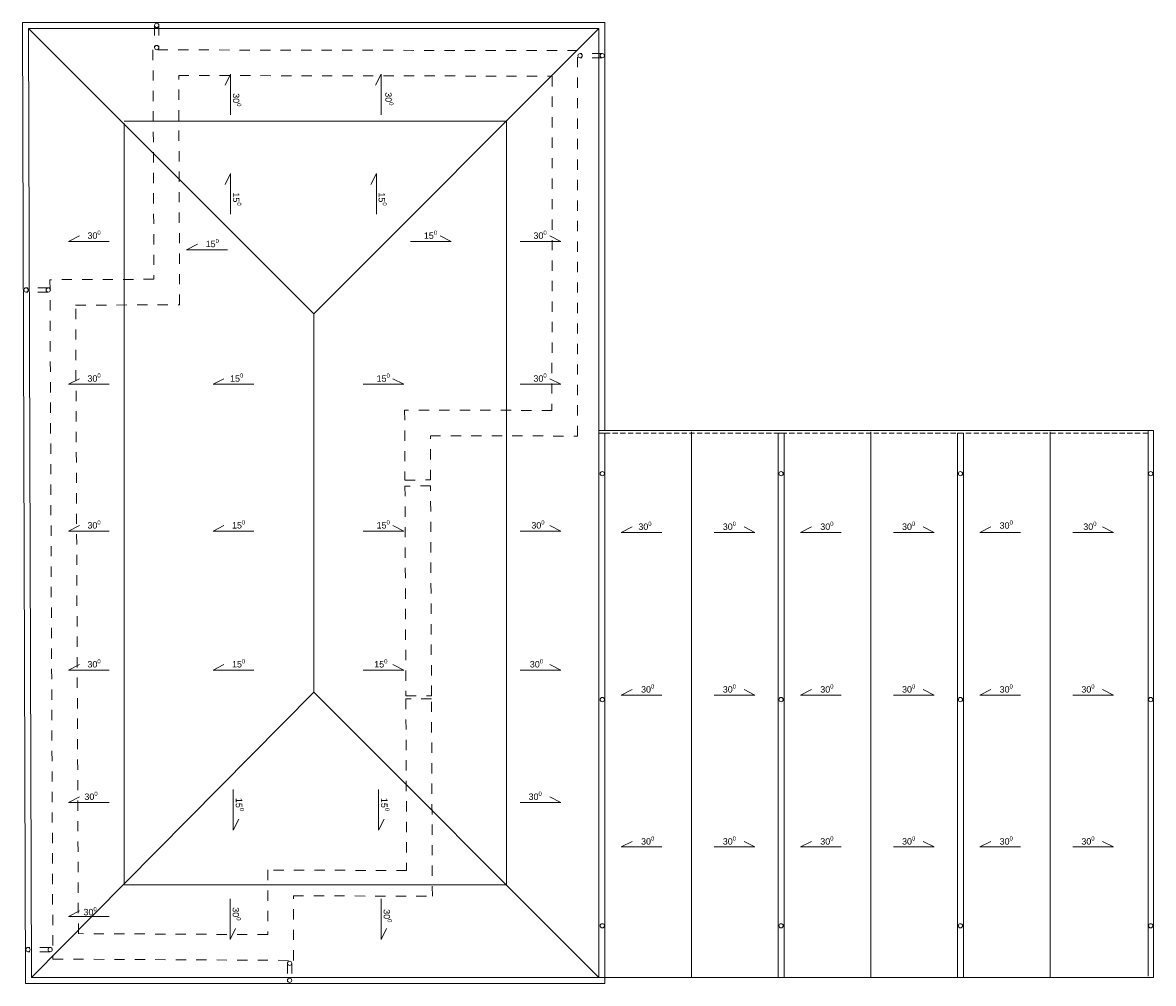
# Model space of a CAD drawing. Header units: millimetres. Extents: x -68772 to 137055, y -73300 to 19650.
# Tile 1 of 212: x -68772 to -42275, y -57040 to -34529. Entities that reach past the tile are written whole.
import ezdxf

# ---------------------------------------------------------------- set-up
doc = ezdxf.new("R2010")
doc.units = ezdxf.units.MM
doc.header["$MEASUREMENT"] = 0
doc.linetypes.add('Przerywana', pattern=[480, 240, -240])
doc.linetypes.add('Przerywana gęsta', pattern=[180, 120, -60])
for name, color, linetype, lineweight in [('Nowe_220-A Ściany_Nr_pióra__3', 7, 'Continuous', 18), ('Nowe_450-Sciana_oporowa_symb__osiowy_Nr_pióra__139', 136, 'Continuous', 18), ('Nowe_810-G Ogólne_Nr_pióra__1', 7, 'Continuous', 18), ('Nowe_810-G Ogólne_Nr_pióra__139', 136, 'Continuous', 18), ('Nowe_Panel_Nr_pióra__20', 20, 'Continuous', 18), ('Nowe_Walls_Nr_pióra__139', 136, 'Continuous', 18), ('Nowe_WOSZCZALSKI_tekst w ramce_Nr_pióra__7', 7, 'Continuous', 5)]:
    doc.layers.add(name, color=color, linetype=linetype, lineweight=lineweight)
doc.layers.add('Nowe_450-Sciana_oporowa_symb__osiowy', color=7, linetype='Continuous')
doc.layers.add('Nowe_Panel', color=7, linetype='Continuous')
doc.styles.add('GENERATED_STYLE_1', font='arial.ttf')

# ---------------------------------------------------------------- blocks, each defined once
blk = doc.blocks.new('Ściana_224', base_point=(-42395, -44116))
at = {"layer": 'Nowe_450-Sciana_oporowa_symb__osiowy_Nr_pióra__139', "color": 136, "linetype": 'Przerywana gęsta', "lineweight": 18, "flags": 128}
for points in [[(-42395, -44086), (-55126, -44086)], [(-55126, -44146), (-42395, -44146)], [(-42395, -44146), (-42395, -44086)]]:
    blk.add_lwpolyline(points, dxfattribs=at)
blk = doc.blocks.new('Ściana_225', base_point=(-50998, -56900))
at = {"layer": 'Nowe_450-Sciana_oporowa_symb__osiowy_Nr_pióra__139', "color": 136, "linetype": 'Continuous', "lineweight": 18, "flags": 128}
for points in [[(-50928, -44146), (-51068, -44146)], [(-51068, -44146), (-51068, -56900)], [(-50928, -56900), (-50928, -44146)], [(-51068, -56900), (-50928, -56900)]]:
    blk.add_lwpolyline(points, dxfattribs=at)
blk = doc.blocks.new('Ściana_226', base_point=(-46795, -56900))
at = {"layer": 'Nowe_450-Sciana_oporowa_symb__osiowy_Nr_pióra__139', "color": 136, "linetype": 'Continuous', "lineweight": 18, "flags": 128}
for points in [[(-46725, -44146), (-46865, -44146)], [(-46865, -44146), (-46865, -56900)], [(-46725, -56900), (-46725, -44146)], [(-46865, -56900), (-46725, -56900)]]:
    blk.add_lwpolyline(points, dxfattribs=at)
blk = doc.blocks.new('Ściana_227', base_point=(-55196, -56970))
at = {"layer": 'Nowe_450-Sciana_oporowa_symb__osiowy_Nr_pióra__139', "color": 136, "linetype": 'Przerywana gęsta', "lineweight": 18}
for p, q in [((-55126, -44086), (-55266, -44086)), ((-55266, -44146), (-55126, -44146))]:
    blk.add_line(p, q, dxfattribs=at)
at = {"layer": 'Nowe_450-Sciana_oporowa_symb__osiowy_Nr_pióra__139', "color": 136, "linetype": 'Continuous', "lineweight": 18, "flags": 128}
for points in [[(-55266, -34669), (-55266, -44086)], [(-55126, -44086), (-55126, -34529)], [(-55266, -44146), (-55266, -56900)], [(-55126, -57040), (-55126, -44146)]]:
    blk.add_lwpolyline(points, dxfattribs=at)
blk = doc.blocks.new('Ściana_246', base_point=(-68063, -56471))
at = {"layer": 'Nowe_Panel_Nr_pióra__20', "color": 20, "linetype": 'Przerywana', "lineweight": 18, "flags": 128}
for points in [[(-68131, -40552), (-68063, -56471)], [(-67465, -55875), (-67529, -41150)]]:
    blk.add_lwpolyline(points, dxfattribs=at)
blk = doc.blocks.new('Ściana_247', base_point=(-68131, -40552))
at = {"layer": 'Nowe_Panel_Nr_pióra__20', "color": 20, "linetype": 'Przerywana', "lineweight": 18, "flags": 128}
for points in [[(-65695, -40542), (-68131, -40552)], [(-67529, -41150), (-65092, -41139)]]:
    blk.add_lwpolyline(points, dxfattribs=at)
blk = doc.blocks.new('Ściana_248', base_point=(-65695, -40542))
at = {"layer": 'Nowe_Panel_Nr_pióra__20', "color": 20, "linetype": 'Przerywana', "lineweight": 18, "flags": 128}
for points in [[(-65718, -35167), (-65695, -40542)], [(-65092, -41139), (-65115, -35768)]]:
    blk.add_lwpolyline(points, dxfattribs=at)
blk = doc.blocks.new('Ściana_249', base_point=(-65718, -35167))
at = {"layer": 'Nowe_Panel_Nr_pióra__20', "color": 20, "linetype": 'Przerywana', "lineweight": 18, "flags": 128}
for points in [[(-55766, -35185), (-65718, -35167)], [(-65115, -35768), (-56366, -35783)]]:
    blk.add_lwpolyline(points, dxfattribs=at)
blk = doc.blocks.new('Ściana_250', base_point=(-55766, -35185))
at = {"layer": 'Nowe_Panel_Nr_pióra__20', "color": 20, "linetype": 'Przerywana', "lineweight": 18, "flags": 128}
for points in [[(-55767, -44216), (-55766, -35185)], [(-56366, -35783), (-56367, -43615)]]:
    blk.add_lwpolyline(points, dxfattribs=at)
blk = doc.blocks.new('Ściana_251', base_point=(-55767, -44216))
at = {"layer": 'Nowe_Panel_Nr_pióra__20', "color": 20, "linetype": 'Przerywana', "lineweight": 18, "flags": 128}
for points in [[(-56367, -43615), (-59820, -43607)], [(-59217, -44208), (-55767, -44216)]]:
    blk.add_lwpolyline(points, dxfattribs=at)
blk = doc.blocks.new('Ściana_252', base_point=(-59217, -44208))
at = {"layer": 'Nowe_Panel_Nr_pióra__20', "color": 20, "linetype": 'Przerywana', "lineweight": 18, "flags": 128}
for points in [[(-59820, -43607), (-59813, -45247)], [(-59213, -45244), (-59217, -44208)], [(-59813, -45247), (-59213, -45244)]]:
    blk.add_lwpolyline(points, dxfattribs=at)
blk = doc.blocks.new('Ściana_253', base_point=(-59170, -55000))
at = {"layer": 'Nowe_Panel_Nr_pióra__20', "color": 20, "linetype": 'Przerywana', "lineweight": 18, "flags": 128}
for points in [[(-59773, -54397), (-63027, -54383)], [(-62427, -54986), (-59170, -55000)]]:
    blk.add_lwpolyline(points, dxfattribs=at)
blk = doc.blocks.new('Ściana_254', base_point=(-62427, -54986))
at = {"layer": 'Nowe_Panel_Nr_pióra__20', "color": 20, "linetype": 'Przerywana', "lineweight": 18, "flags": 128}
for points in [[(-63027, -54383), (-63027, -55898)], [(-62427, -56502), (-62427, -54986)]]:
    blk.add_lwpolyline(points, dxfattribs=at)
blk = doc.blocks.new('Ściana_255', base_point=(-62427, -56502))
at = {"layer": 'Nowe_Panel_Nr_pióra__20', "color": 20, "linetype": 'Przerywana', "lineweight": 18, "flags": 128}
for points in [[(-63027, -55898), (-67465, -55875)], [(-68063, -56471), (-62427, -56502)]]:
    blk.add_lwpolyline(points, dxfattribs=at)
blk = doc.blocks.new('Ściana_256', base_point=(-59190, -50372))
at = {"layer": 'Nowe_Panel_Nr_pióra__20', "color": 20, "linetype": 'Przerywana', "lineweight": 18, "flags": 128}
for points in [[(-59190, -50372), (-59790, -50374)], [(-59790, -50374), (-59773, -54397)], [(-59170, -55000), (-59190, -50372)]]:
    blk.add_lwpolyline(points, dxfattribs=at)
blk = doc.blocks.new('Ściana_257', base_point=(-59212, -45384))
at = {"layer": 'Nowe_Panel_Nr_pióra__20', "color": 20, "linetype": 'Przerywana', "lineweight": 18, "flags": 128}
for points in [[(-59212, -45384), (-59812, -45387)], [(-59812, -45387), (-59791, -50304)], [(-59191, -50302), (-59212, -45384)], [(-59791, -50304), (-59191, -50302)]]:
    blk.add_lwpolyline(points, dxfattribs=at)
blk = doc.blocks.new('Ściana_258', base_point=(-55196, -56970))
at = {"layer": 'Nowe_450-Sciana_oporowa_symb__osiowy_Nr_pióra__139', "color": 136, "linetype": 'Continuous', "lineweight": 18, "flags": 128}
for points in [[(-55266, -56900), (-68562, -56900)], [(-68701, -57040), (-55126, -57040)]]:
    blk.add_lwpolyline(points, dxfattribs=at)
blk = doc.blocks.new('Ściana_259', base_point=(-68702, -34599))
at = {"layer": 'Nowe_450-Sciana_oporowa_symb__osiowy_Nr_pióra__139', "color": 136, "linetype": 'Continuous', "lineweight": 18, "flags": 128}
for points in [[(-55126, -34529), (-68772, -34529)], [(-68632, -34669), (-55266, -34669)]]:
    blk.add_lwpolyline(points, dxfattribs=at)
blk = doc.blocks.new('Ściana_260', base_point=(-68632, -56970))
at = {"layer": 'Nowe_450-Sciana_oporowa_symb__osiowy_Nr_pióra__139', "color": 136, "linetype": 'Continuous', "lineweight": 18, "flags": 128}
for points in [[(-68772, -34529), (-68701, -57040)], [(-68562, -56900), (-68632, -34669)]]:
    blk.add_lwpolyline(points, dxfattribs=at)

msp = doc.modelspace()

# ---------------------------------------------------------------- linework, layer by layer
at = {"layer": 'Nowe_220-A Ściany_Nr_pióra__3', "color": 7, "linetype": 'Continuous', "lineweight": 18}
for centre in [(-65627.9, -34594.1), (-65627.9, -35113.1), (-55707.9, -35303.1), (-55189, -35303.1), (-68691.3, -40790.8), (-68172.4, -40790.8), (-55189, -45096.3), (-50997.9, -45096.3), (-46795.1, -45096.3), (-42336.1, -45096.3), (-55189, -50391.3), (-50997.9, -50391.3), (-46795.1, -50391.3), (-42336.1, -50391.3), (-55189, -55691.3), (-50997.9, -55691.3), (-46795.1, -55691.3), (-42336.1, -55691.3), (-68645.4, -56247.1), (-68126.4, -56247.1), (-62516.3, -56569.7), (-62516.3, -56968.7)]:
    msp.add_circle(centre, 50, dxfattribs=at)
at = {"layer": 'Nowe_810-G Ogólne_Nr_pióra__1', "color": 7, "linetype": 'Przerywana', "lineweight": 18}
for p, q in [((-65677.9, -34594.1), (-65677.9, -35116.1)), ((-65577.9, -34594.1), (-65577.9, -35116.1)), ((-55189, -35253.1), (-55710.9, -35253.1)), ((-55189, -35353.1), (-55710.9, -35353.1)), ((-68172.4, -40740.8), (-68694.3, -40740.8)), ((-68172.4, -40840.8), (-68694.3, -40840.8)), ((-68126.4, -56197.1), (-68648.3, -56197.1)), ((-68126.4, -56297.1), (-68648.3, -56297.1)), ((-62566.3, -56571.1), (-62566.3, -56971.7)), ((-62466.3, -56571.1), (-62466.3, -56971.7))]:
    msp.add_line(p, q, dxfattribs=at)
at = {"layer": 'Nowe_810-G Ogólne_Nr_pióra__139', "color": 136, "linetype": 'Continuous', "lineweight": 18}
for p, q in [((-64028.3, -35995.5), (-63899.6, -35738.2)), ((-63899.6, -36692.6), (-63899.6, -35738.2)), ((-60501.4, -35995.5), (-60372.8, -35738.2)), ((-60372.8, -36692.6), (-60372.8, -35738.2)), ((-66395.2, -54732.1), (-66394.8, -36882.5)), ((-57433.8, -36836.1), (-66394.8, -36835.9)), ((-57434.2, -54732.3), (-57433.8, -36836.1)), ((-64028.3, -38320.1), (-63899.6, -38062.8)), ((-63899.6, -39017.2), (-63899.6, -38062.8)), ((-60609.6, -38320.1), (-60481, -38062.8)), ((-60481, -39017.2), (-60481, -38062.8)), ((-67697.8, -39654.3), (-67440.4, -39525.7)), ((-66743.4, -39654.4), (-67697.8, -39654.3)), ((-64927.8, -39849.7), (-64670.5, -39721)), ((-59684.2, -39654.6), (-58729.8, -39654.6)), ((-58729.8, -39654.6), (-58987.1, -39525.9)), ((-57115.9, -39654.6), (-56161.6, -39654.6)), ((-56161.6, -39654.6), (-56418.9, -39525.9)), ((-63973.5, -39849.7), (-64927.8, -39849.7)), ((-61949, -50217.4), (-61948.8, -41351.2)), ((-67697.9, -43002.4), (-67440.6, -42873.7)), ((-64310.3, -43002.6), (-64053, -42874)), ((-59836.6, -43002.6), (-60093.9, -42874)), ((-56161.6, -43002.6), (-56418.9, -42874)), ((-66743.5, -43002.4), (-67697.9, -43002.4)), ((-63355.9, -43002.6), (-64310.3, -43002.6)), ((-60791, -43002.6), (-59836.6, -43002.6)), ((-57115.9, -43002.6), (-56161.6, -43002.6)), ((-42275, -44086.3), (-55266.3, -44086.3)), ((-53097.4, -56900.1), (-53097.1, -44116.3)), ((-48897.4, -56900.1), (-48897.1, -44116.3)), ((-44695, -56900.2), (-44694.7, -44116.4)), ((-42395, -44086.3), (-42395, -56870.1)), ((-42275, -56900.1), (-42275, -44086.3)), ((-67698.1, -46442), (-67440.7, -46313.3)), ((-64310.3, -46442.2), (-64053, -46313.6)), ((-59836.6, -46442.2), (-60093.9, -46313.6)), ((-56161.6, -46442.2), (-56418.9, -46313.6)), ((-54746.4, -46474.1), (-54489.1, -46345.4)), ((-51610.6, -46474.1), (-51867.9, -46345.4)), ((-50546.4, -46474.2), (-50289.1, -46345.5)), ((-47410.6, -46474.2), (-47667.9, -46345.5)), ((-46343.9, -46474.3), (-46086.6, -46345.6)), ((-43208.2, -46474.3), (-43465.5, -46345.6)), ((-66743.7, -46442), (-67698.1, -46442)), ((-63355.9, -46442.2), (-64310.3, -46442.2)), ((-60791, -46442.2), (-59836.6, -46442.2)), ((-57115.9, -46442.2), (-56161.6, -46442.2)), ((-53792, -46474.1), (-54746.4, -46474.1)), ((-52565, -46474.1), (-51610.6, -46474.1)), ((-49592, -46474.2), (-50546.4, -46474.2)), ((-48365, -46474.2), (-47410.6, -46474.2)), ((-45389.6, -46474.3), (-46343.9, -46474.3)), ((-44162.5, -46474.3), (-43208.2, -46474.3)), ((-67698.2, -49697.7), (-67440.9, -49569.1)), ((-66743.8, -49697.8), (-67698.2, -49697.7)), ((-64310.3, -49698), (-64053, -49569.3)), ((-63355.9, -49698), (-64310.3, -49698)), ((-60791, -49698), (-59836.6, -49698)), ((-59836.6, -49698), (-60093.9, -49569.3)), ((-57115.9, -49698), (-56161.6, -49698)), ((-56161.6, -49698), (-56418.9, -49569.3)), ((-54746.4, -50286.1), (-54489.1, -50157.4)), ((-53792, -50286.1), (-54746.4, -50286.1)), ((-52565, -50286.1), (-51610.6, -50286.1)), ((-51610.6, -50286.1), (-51867.9, -50157.4)), ((-50546.4, -50286.2), (-50289.1, -50157.5)), ((-49592, -50286.2), (-50546.4, -50286.2)), ((-48365, -50286.2), (-47410.6, -50286.2)), ((-47410.6, -50286.2), (-47667.9, -50157.5)), ((-46343.9, -50286.3), (-46086.6, -50157.6)), ((-45389.6, -50286.3), (-46343.9, -50286.3)), ((-44162.5, -50286.3), (-43208.2, -50286.3)), ((-43208.2, -50286.3), (-43465.5, -50157.6)), ((-67698.3, -52801.3), (-67441, -52672.7)), ((-63836.1, -52494.3), (-63836.1, -53448.6)), ((-60431.4, -52494.3), (-60431.4, -53448.6)), ((-56161.6, -52801.6), (-56418.9, -52672.9)), ((-66744, -52801.4), (-67698.3, -52801.3)), ((-57115.9, -52801.6), (-56161.6, -52801.6)), ((-63836.1, -53448.6), (-63707.4, -53191.3)), ((-60431.4, -53448.6), (-60302.7, -53191.3)), ((-54746.4, -53844.2), (-54489.1, -53715.5)), ((-51610.6, -53844.2), (-51867.9, -53715.5)), ((-50546.4, -53844.3), (-50289.1, -53715.6)), ((-47410.6, -53844.3), (-47667.9, -53715.6)), ((-46343.9, -53844.4), (-46086.6, -53715.7)), ((-43208.2, -53844.4), (-43465.5, -53715.7)), ((-53792, -53844.2), (-54746.4, -53844.2)), ((-52565, -53844.2), (-51610.6, -53844.2)), ((-49592, -53844.3), (-50546.4, -53844.3)), ((-48365, -53844.3), (-47410.6, -53844.3)), ((-45389.6, -53844.4), (-46343.9, -53844.4)), ((-44162.5, -53844.4), (-43208.2, -53844.4)), ((-57434.2, -54732.3), (-66395.2, -54732.1)), ((-63911.1, -55056.9), (-63911.1, -56011.3)), ((-60372.8, -55056.9), (-60372.8, -56011.3)), ((-67698.3, -55469.6), (-67441, -55340.9)), ((-66744, -55469.6), (-67698.3, -55469.6)), ((-63911.1, -56011.3), (-63782.4, -55753.9)), ((-60372.8, -56011.3), (-60244.1, -55753.9)), ((-42275, -56900.1), (-55597.4, -56900.1))]:
    msp.add_line(p, q, dxfattribs=at)
at = {"layer": 'Nowe_810-G Ogólne_Nr_pióra__139', "color": 136, "linetype": 'Continuous', "lineweight": 18, "flags": 128}
msp.add_lwpolyline([(-68563.6, -56900.1), (-68631.7, -34668.7), (-55266.3, -34668.7), (-55266.3, -56900.1)], close=True, dxfattribs=at)
at = {"layer": 'Nowe_Walls_Nr_pióra__139', "color": 136, "linetype": 'Continuous', "lineweight": 18}
for p, q in [((-68631.7, -34668.7), (-61949, -41351.4)), ((-55266.3, -34668.7), (-61949, -41351.4)), ((-68563.6, -56900.1), (-61949, -50217.4)), ((-55266.3, -56900.1), (-61949, -50217.4))]:
    msp.add_line(p, q, dxfattribs=at)

# ---------------------------------------------------------------- block references
at = {"layer": 'Nowe_450-Sciana_oporowa_symb__osiowy', "color": 136, "lineweight": 18}
for name, p in [('Ściana_259', (-68701.7, -34598.7)), ('Ściana_260', (-68631.7, -56970)), ('Ściana_227', (-55196.3, -56970)), ('Ściana_224', (-42395, -44116.3)), ('Ściana_225', (-50997.9, -56900.1)), ('Ściana_226', (-46795, -56900.1)), ('Ściana_258', (-55196.3, -56970))]:
    msp.add_blockref(name, p, dxfattribs=at)
at = {"layer": 'Nowe_Panel', "color": 20, "lineweight": 18}
for name, p in [('Ściana_248', (-65694.9, -40541.9)), ('Ściana_249', (-65718.1, -35167.3)), ('Ściana_250', (-55766.2, -35184.5)), ('Ściana_247', (-68131.4, -40552.4)), ('Ściana_246', (-68062.9, -56471.5)), ('Ściana_251', (-55767.5, -44215.9)), ('Ściana_252', (-59217.4, -44208.3)), ('Ściana_257', (-59212.3, -45384.3)), ('Ściana_256', (-59190.4, -50371.7)), ('Ściana_253', (-59170.2, -55000.1)), ('Ściana_254', (-62426.6, -54985.5)), ('Ściana_255', (-62426.6, -56501.7))]:
    msp.add_blockref(name, p, dxfattribs=at)

# ---------------------------------------------------------------- texts
at = {"layer": 'Nowe_WOSZCZALSKI_tekst w ramce_Nr_pióra__7', "color": 7, "linetype": 'Continuous', "lineweight": 5, "char_height": 150, "attachment_point": 5, "style": 'GENERATED_STYLE_1'}
for s, insert, rotation in [('\\A1;30{\\H0.66x;\\S0^  ;}', (-63768.3, -36338), 270), ('\\A1;30{\\H0.66x;\\S0^  ;}', (-60199.6, -36314.5), 270), ('\\A1;15{\\H0.66x;\\S0^  ;}', (-63768.2, -38662.5), 270), ('\\A1;15{\\H0.66x;\\S0^  ;}', (-60356.3, -38662.5), 270), ('\\A1;30{\\H0.66x;\\S0^  ;}', (-67098, -39519.4), 359.99754), ('\\A1;30{\\H0.66x;\\S0^  ;}', (-67098.2, -42867.5), 359.99754), ('\\A1;30{\\H0.66x;\\S0^  ;}', (-67098.3, -46307.1), 359.99754), ('\\A1;30{\\H0.66x;\\S0^  ;}', (-67098.5, -49562.8), 359.99754), ('\\A1;30{\\H0.66x;\\S0^  ;}', (-67169.3, -52666.4), 359.99754), ('\\A1;15{\\H0.66x;\\S0^  ;}', (-63701.1, -52848.9), 270), ('\\A1;15{\\H0.66x;\\S0^  ;}', (-60296.4, -52848.9), 270), ('\\A1;30{\\H0.66x;\\S0^  ;}', (-67191.1, -55369.9), 359.99754), ('\\A1;30{\\H0.66x;\\S0^  ;}', (-63776.2, -55411.5), 270), ('\\A1;30{\\H0.66x;\\S0^  ;}', (-60237.8, -55456.6), 270)]:
    msp.add_mtext(s, dxfattribs=dict(at, insert=insert, rotation=rotation))
for s, insert in [('\\A1;15{\\H0.66x;\\S0^  ;}', (-59215.3, -39519.6)), ('\\A1;30{\\H0.66x;\\S0^  ;}', (-56647, -39519.6)), ('\\A1;15{\\H0.66x;\\S0^  ;}', (-64328.1, -39714.7)), ('\\A1;15{\\H0.66x;\\S0^  ;}', (-63756.8, -42867.7)), ('\\A1;15{\\H0.66x;\\S0^  ;}', (-60322, -42867.7)), ('\\A1;30{\\H0.66x;\\S0^  ;}', (-56647, -42867.7)), ('\\A1;15{\\H0.66x;\\S0^  ;}', (-63710.6, -46307.3)), ('\\A1;15{\\H0.66x;\\S0^  ;}', (-60322, -46307.3)), ('\\A1;30{\\H0.66x;\\S0^  ;}', (-56696.3, -46307.3)), ('\\A1;30{\\H0.66x;\\S0^  ;}', (-54189.1, -46339.2)), ('\\A1;30{\\H0.66x;\\S0^  ;}', (-52210.3, -46339.2)), ('\\A1;30{\\H0.66x;\\S0^  ;}', (-49925.5, -46339.3)), ('\\A1;30{\\H0.66x;\\S0^  ;}', (-48010.3, -46339.3)), ('\\A1;30{\\H0.66x;\\S0^  ;}', (-45723, -46311.5)), ('\\A1;30{\\H0.66x;\\S0^  ;}', (-43762.7, -46339.4)), ('\\A1;15{\\H0.66x;\\S0^  ;}', (-63710.6, -49563)), ('\\A1;15{\\H0.66x;\\S0^  ;}', (-60377.5, -49563)), ('\\A1;30{\\H0.66x;\\S0^  ;}', (-56731.7, -49563)), ('\\A1;30{\\H0.66x;\\S0^  ;}', (-54125.5, -50151.1)), ('\\A1;30{\\H0.66x;\\S0^  ;}', (-52210.3, -50151.1)), ('\\A1;30{\\H0.66x;\\S0^  ;}', (-49925.5, -50151.2)), ('\\A1;30{\\H0.66x;\\S0^  ;}', (-48010.3, -50151.2)), ('\\A1;30{\\H0.66x;\\S0^  ;}', (-45723, -50151.3)), ('\\A1;30{\\H0.66x;\\S0^  ;}', (-43807.9, -50151.3)), ('\\A1;30{\\H0.66x;\\S0^  ;}', (-56761.3, -52666.6)), ('\\A1;30{\\H0.66x;\\S0^  ;}', (-54125.5, -53712.8)), ('\\A1;30{\\H0.66x;\\S0^  ;}', (-52210.3, -53712.8)), ('\\A1;30{\\H0.66x;\\S0^  ;}', (-49925.5, -53712.9)), ('\\A1;30{\\H0.66x;\\S0^  ;}', (-48010.3, -53712.9)), ('\\A1;30{\\H0.66x;\\S0^  ;}', (-45723, -53713)), ('\\A1;30{\\H0.66x;\\S0^  ;}', (-43807.9, -53713))]:
    msp.add_mtext(s, dxfattribs=dict(at, insert=insert))

doc.saveas('drawing.dxf')
